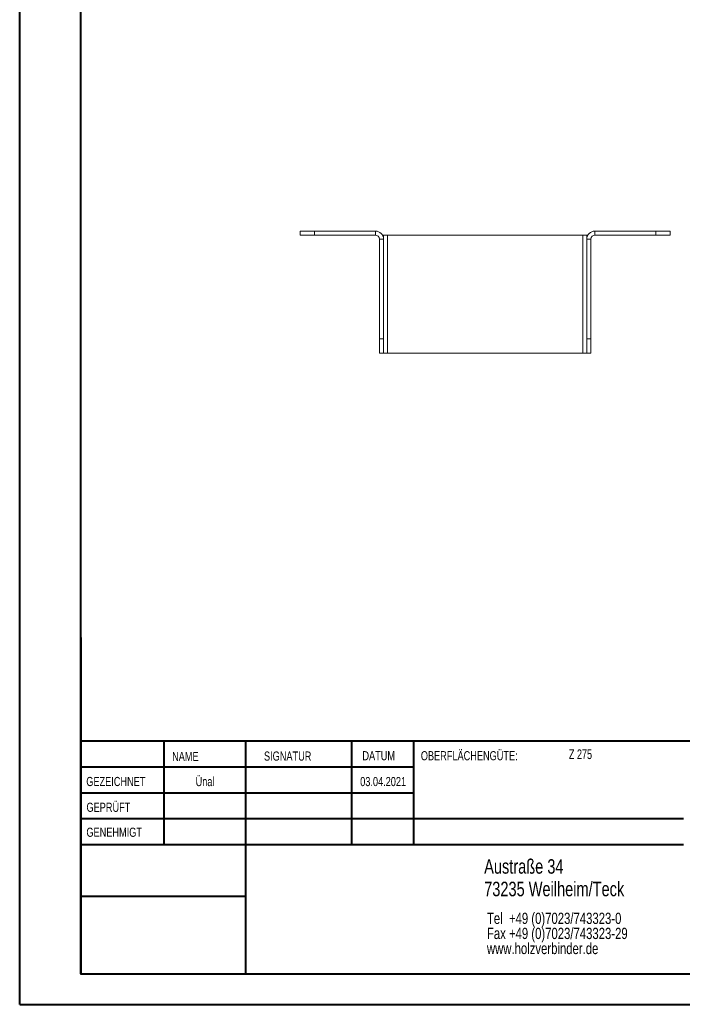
# Model space of a CAD drawing. Header units: millimetres. Extents: x 0 to 210, y 0 to 297.
# Tile 1 of 3: x 0 to 109, y 0 to 162. Entities that reach past the tile are written whole.
import ezdxf

# ---------------------------------------------------------------- set-up
doc = ezdxf.new("R2010")
doc.units = ezdxf.units.MM
doc.styles.add('SLDTEXTSTYLE0', font='TXT', dxfattribs={"width": 0.75})
doc.styles.add('SLDTEXTSTYLE2', font='TXT', dxfattribs={"width": 0.7})

# ---------------------------------------------------------------- blocks, each defined once
blk = doc.blocks.new('SW_NOTE_0')
at = {"color": 0, "linetype": 'Continuous', "lineweight": 0, "char_height": 1.8521, "attachment_point": 1, "style": 'SLDTEXTSTYLE0'}
for s, insert in [('Tel  +49 (0)7023/743323-0', (0, 2.39)), ('Fax +49 (0)7023/743323-29', (0, -0.08)), ('www.holzverbinder.de', (0, -2.55))]:
    blk.add_mtext(s, dxfattribs=dict(at, insert=insert))

msp = doc.modelspace()

# ---------------------------------------------------------------- linework, layer by layer
at = {"color": 7, "linetype": 'Continuous', "lineweight": 40}
for p, q in [((0.08, 0.21), (0.08, 297.21)), ((10.08, 5.21), (10.08, 292.21)), ((10.11, 60.37), (10.11, 5.12)), ((205.08, 43.37), (10.11, 43.37)), ((23.71, 43.37), (23.71, 26.37)), ((37.1, 43.37), (37.1, 5.12)), ((54.51, 43.37), (54.51, 26.37)), ((64.71, 26.37), (64.71, 43.37)), ((64.71, 39.1), (10.11, 39.1)), ((64.71, 34.87), (10.11, 34.87)), ((108.91, 30.62), (10.11, 30.62)), ((108.91, 26.37), (10.11, 26.37)), ((37.1, 17.87), (10.11, 17.87)), ((10.11, 13.71), (10.08, 13.71)), ((10.11, 9.46), (10.08, 9.46)), ((10.08, 5.21), (205.08, 5.21)), ((0.08, 0.21), (210.08, 0.21))]:
    msp.add_line(p, q, dxfattribs=at)
at = {"color": 7, "linetype": 'Continuous', "lineweight": 15}
for p, q in [((46.07, 126.37), (46.07, 127.04)), ((46.07, 127.04), (48.41, 127.04)), ((48.41, 126.37), (46.07, 126.37)), ((48.41, 127.04), (48.41, 126.37)), ((58.41, 127.04), (48.41, 127.04)), ((58.41, 126.37), (48.41, 126.37)), ((58.41, 126.37), (58.41, 127.04)), ((59.74, 126.37), (59.56, 126.37)), ((59.74, 126.37), (59.74, 125.71)), ((60.41, 126.37), (59.74, 126.37)), ((60.41, 107.04), (60.41, 126.37)), ((92.41, 126.37), (60.41, 126.37)), ((93.07, 126.37), (92.41, 126.37)), ((92.41, 126.37), (92.41, 107.04)), ((93.07, 125.71), (93.07, 126.37)), ((93.07, 126.37), (93.25, 126.37)), ((94.41, 126.37), (94.41, 127.04)), ((104.41, 127.04), (94.41, 127.04)), ((104.41, 126.37), (94.41, 126.37)), ((104.41, 126.37), (104.41, 127.04)), ((104.41, 127.04), (106.74, 127.04)), ((106.74, 126.37), (104.41, 126.37)), ((106.74, 127.04), (106.74, 126.37)), ((59.07, 125.71), (59.74, 125.71)), ((59.07, 109.37), (59.07, 125.71)), ((59.74, 109.37), (59.74, 125.71)), ((93.74, 125.71), (93.07, 125.71)), ((93.07, 109.37), (93.07, 125.71)), ((93.74, 109.37), (93.74, 125.71)), ((59.07, 109.37), (59.74, 109.37)), ((59.07, 107.04), (59.07, 109.37)), ((59.74, 109.37), (59.74, 107.04)), ((93.07, 109.37), (93.74, 109.37)), ((93.07, 107.04), (93.07, 109.37)), ((93.74, 109.37), (93.74, 107.04)), ((59.74, 107.04), (59.07, 107.04)), ((59.74, 107.04), (60.41, 107.04)), ((60.41, 107.04), (92.41, 107.04)), ((92.41, 107.04), (93.07, 107.04)), ((93.74, 107.04), (93.07, 107.04))]:
    msp.add_line(p, q, dxfattribs=at)
at = {"color": 7, "linetype": 'Continuous', "lineweight": 0}
for p, q in [((64.71, 39.12), (10.11, 39.12)), ((23.71, 5.21), (23.71, 5.12)), ((54.51, 5.21), (54.51, 5.12))]:
    msp.add_line(p, q, dxfattribs=at)
at = {"color": 7, "linetype": 'Continuous', "lineweight": 15}
for centre, radius, start, end in [((58.41, 125.71), 1.33, 0, 90), ((58.41, 125.71), 0.667, 0, 90), ((94.41, 125.71), 1.33, 90, 180), ((94.41, 125.71), 0.667, 90, 180)]:
    msp.add_arc(centre, radius, start, end, dxfattribs=at)

# ---------------------------------------------------------------- block references
at = {"color": 7, "linetype": 'Continuous', "lineweight": 0}
msp.add_blockref('SW_NOTE_0', (76.7, 12.85), dxfattribs=at)

# ---------------------------------------------------------------- texts
for s, insert, char_height, attachment_point, style in [('OBERFLÄCHENGÜTE:', (65.86, 41.74), 1.5, 1, 'SLDTEXTSTYLE0'), ('Z 275', (90.14, 42.03), 1.587, 1, 'SLDTEXTSTYLE2'), ('NAME', (25.07, 41.62), 1.5, 1, 'SLDTEXTSTYLE0'), ('SIGNATUR', (40.14, 41.68), 1.5, 1, 'SLDTEXTSTYLE0'), ('DATUM', (56.28, 41.74), 1.5, 1, 'SLDTEXTSTYLE0'), ('GEZEICHNET', (11, 37.51), 1.5, 1, 'SLDTEXTSTYLE0'), ('Ünal', (30.47, 37.5), 1.499, 2, 'SLDTEXTSTYLE0'), ('03.04.2021', (59.68, 37.5), 1.499, 2, 'SLDTEXTSTYLE0'), ('GEPRÜFT', (11.03, 33.28), 1.5, 1, 'SLDTEXTSTYLE0'), ('GENEHMIGT', (11.02, 29.19), 1.5, 1, 'SLDTEXTSTYLE0'), ('Austraße 34', (76.25, 24.02), 2.3813, 1, 'SLDTEXTSTYLE0'), ('73235 Weilheim/Teck', (76.25, 20.32), 2.3813, 1, 'SLDTEXTSTYLE0')]:
    msp.add_mtext(s, dxfattribs=dict(at, insert=insert, char_height=char_height, attachment_point=attachment_point, style=style))

doc.saveas('drawing.dxf')
